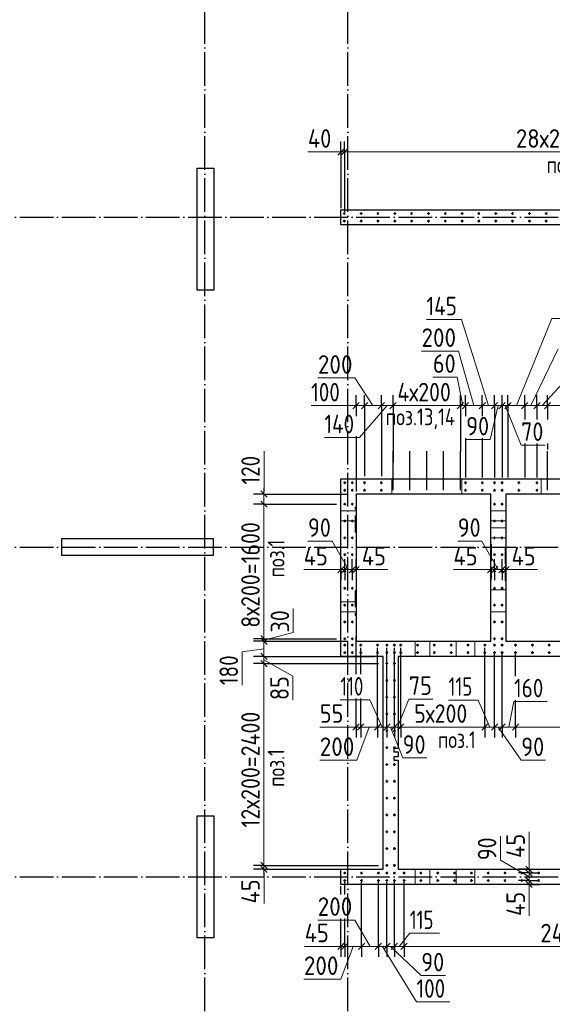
# Model space of a CAD drawing. Header units: millimetres. Extents: x -49773 to 2322955, y -3321 to 58485.
# Tile 137 of 256: x 546745 to 553077, y 37783 to 49488. Entities that reach past the tile are written whole.
import ezdxf

# ---------------------------------------------------------------- set-up
doc = ezdxf.new("R2010")
doc.units = ezdxf.units.MM
for name, pattern in [('______11', [500, 400, -50, 0, -50]), ('______2', [270, 200, -70]), ('______5', [1100, 800, -100, 100, -100])]:
    doc.linetypes.add(name, pattern=pattern)
for name, color, linetype, lineweight in [('Standard', 7, 'Continuous', 25), ('Арм.стержн. вертикальными 1', 22, 'Continuous', 35), ('Размерная линия_ общее', 7, 'Continuous', 13), ('Стена_ общее', 7, 'Continuous', 35), ('Стена_ Сборный элемент', 7, 'Continuous', 35)]:
    doc.layers.add(name, color=color, linetype=linetype, lineweight=lineweight)
doc.layers.add('Осевая линия_ общее', color=7, linetype='______5', lineweight=13, true_color=0xa0a0a0)
doc.styles.add('ISOCPEUR', font='txt')

msp = doc.modelspace()

# ---------------------------------------------------------------- linework, layer by layer
at = {"color": 7, "linetype": 'Continuous', "lineweight": 25, "transparency": 33554687}
for p, q in [((548854.6, 46274.3), (548854.6, 47724.4)), ((548854.6, 47724.4), (549054.6, 47724.4)), ((549054.6, 47724.4), (549054.6, 46274.3)), ((549054.6, 46274.3), (548854.6, 46274.3)), ((547244.6, 43119.3), (547244.6, 43319.3)), ((547244.6, 43319.3), (549044.6, 43319.3)), ((549044.6, 43319.3), (549044.6, 43119.3)), ((549044.6, 43119.3), (547244.6, 43119.3)), ((548854.6, 38574.4), (548854.6, 40024.4)), ((548854.6, 40024.4), (549054.6, 40024.4)), ((549054.6, 40024.4), (549054.6, 38574.4)), ((549054.6, 38574.4), (548854.6, 38574.4))]:
    msp.add_line(p, q, dxfattribs=at)
at = {"layer": 'Арм.стержн. вертикальными 1', "color": 4, "linetype": 'Continuous', "lineweight": 25, "transparency": 33554687}
for p, q in [((551184.6, 43984.3), (551184.6, 44359.4)), ((551384.6, 43984.3), (551384.6, 44359.4)), ((551584.6, 43984.3), (551584.6, 44359.4)), ((551784.6, 43984.3), (551784.6, 44359.4)), ((551984.6, 43984.3), (551984.6, 44359.4)), ((553019.6, 43984.3), (553019.6, 44359.4)), ((551184.6, 43894.3), (551184.6, 44189.3)), ((551384.6, 43894.3), (551384.6, 44189.3)), ((551584.6, 43894.3), (551584.6, 44189.3)), ((551784.6, 43894.3), (551784.6, 44189.3)), ((551984.6, 43894.3), (551984.6, 44189.3)), ((553019.6, 43894.3), (553019.6, 44189.3))]:
    msp.add_line(p, q, dxfattribs=at)
at = {"layer": 'Арм.стержн. вертикальными 1', "color": 4, "linetype": 'Continuous', "lineweight": 50, "transparency": 33554687}
for centre in [(550604.6, 47184.3), (550604.6, 47184.3), (550804.6, 47184.3), (551004.6, 47184.4), (551204.6, 47184.4), (551404.6, 47184.4), (551604.6, 47184.4), (551804.6, 47184.4), (552004.6, 47184.4), (552204.6, 47184.4), (552404.6, 47184.4), (552604.6, 47184.4), (552804.6, 47184.4), (553004.6, 47184.4), (550604.6, 47094.3), (550604.6, 47094.3), (550804.6, 47094.3), (551004.6, 47094.3), (551204.6, 47094.3), (551404.6, 47094.3), (551604.6, 47094.4), (551804.6, 47094.4), (552004.6, 47094.4), (552204.6, 47094.4), (552404.6, 47094.4), (552604.6, 47094.4), (552804.6, 47094.4), (553004.6, 47094.4), (550609.5, 43983.9), (550609.5, 43983.9), (550609.5, 43894.3), (550609.5, 43894.3), (550699.1, 43983.9), (550699.1, 43983.9), (550699.1, 43894.3), (550699.1, 43894.3), (550844.5, 43983.9), (550844.5, 43894.3), (551044.5, 43983.9), (551044.5, 43894.3), (552044.5, 43983.9), (552044.5, 43894.3), (552244.5, 43983.9), (552244.5, 43894.3), (552389.5, 43983.9), (552389.5, 43894.3), (552389.6, 43983.9), (552389.6, 43894.4), (552479.1, 43983.9), (552479.1, 43983.9), (552479.1, 43894.4), (552479.1, 43894.3), (552679.1, 43983.9), (552679.1, 43894.3), (552894.6, 43983.9), (552894.6, 43894.3), (550609.5, 43728.9), (550699.1, 43728.9), (552389.6, 43728.9), (552479.1, 43728.9), (550609.5, 43528.9), (550699.1, 43528.9), (552389.6, 43528.9), (552479.1, 43528.9), (550609.6, 43328.9), (550699.1, 43328.9), (552389.6, 43328.9), (552479.1, 43328.9), (550609.6, 43128.9), (550699.1, 43128.9), (552389.6, 43128.9), (552479.1, 43128.9), (550609.6, 42928.9), (550699.1, 42928.9), (552389.6, 42928.9), (552479.1, 42928.9), (550609.6, 42728.9), (550699.1, 42728.9), (552389.6, 42728.9), (552479.1, 42728.9), (550609.6, 42528.9), (550699.1, 42528.9), (552389.6, 42528.9), (552479.1, 42528.9), (550609.6, 42328.9), (550699.1, 42328.9), (552389.6, 42328.9), (552479.1, 42328.9), (550609.6, 42128.9), (550609.6, 42053.9), (550699.1, 42128.9), (550699.1, 42053.9), (550799.6, 42053.9), (550999.6, 42053.9), (551110.1, 42053.4), (551199.6, 42053.4), (551274.6, 42053.9), (551474.6, 42053.9), (551674.6, 42053.9), (551874.6, 42053.9), (552074.6, 42053.9), (552274.6, 42053.9), (552389.6, 42128.9), (552389.6, 42053.9), (552479.1, 42128.9), (552479.1, 42053.9), (552639.6, 42053.9), (552839.6, 42053.9), (553039.6, 42053.9), (550609.6, 41964.4), (550699.1, 41964.4), (550799.6, 41964.3), (550999.6, 41964.3), (551110.1, 41963.9), (551199.6, 41963.9), (551274.6, 41964.4), (551474.6, 41964.4), (551674.6, 41964.4), (551874.6, 41964.4), (552074.6, 41964.4), (552274.6, 41964.4), (552389.6, 41964.4), (552479.1, 41964.4), (552639.6, 41964.4), (552839.6, 41964.4), (553039.6, 41964.4), (551109.6, 41834.4), (551199.6, 41834.4), (551109.6, 41634.4), (551199.6, 41634.4), (551109.6, 41434.4), (551199.6, 41434.4), (551109.6, 41234.4), (551199.6, 41234.4), (551109.6, 41034.4), (551199.6, 41034.4), (551109.6, 40834.4), (551199.6, 40834.4), (551109.6, 40634.4), (551199.6, 40634.4), (551109.6, 40434.4), (551199.6, 40434.4), (551109.6, 40234.4), (551199.6, 40234.4), (551109.6, 40034.4), (551199.6, 40034.4), (551109.6, 39834.4), (551199.6, 39834.4), (551109.6, 39634.4), (551199.6, 39634.4), (550609.6, 39344.4), (550809.6, 39344.4), (551009.6, 39344.4), (551109.6, 39434.4), (551110.1, 39344.4), (551199.6, 39434.4), (551199.6, 39344.4), (551314.6, 39344.4), (551514.6, 39344.4), (551714.6, 39344.4), (551914.6, 39344.4), (552114.6, 39344.4), (552314.6, 39344.4), (552514.6, 39344.4), (552714.6, 39344.4), (552914.6, 39344.4), (550609.6, 39254.4), (550809.6, 39254.4), (551009.6, 39254.4), (551110.1, 39254.8), (551199.6, 39254.8), (551314.6, 39254.4), (551514.6, 39254.4), (551714.6, 39254.4), (551914.6, 39254.4), (552114.6, 39254.4), (552314.6, 39254.4), (552514.6, 39254.4), (552714.6, 39254.4), (552914.6, 39254.4)]:
    msp.add_circle(centre, 5, dxfattribs=at)
at = {"layer": 'Осевая линия_ общее', "color": 253, "linetype": '______11', "lineweight": -3, "true_color": 0xa0a0a0, "transparency": 33554687}
for p, q in [((548944.6, 31699.3), (548944.6, 55739.4)), ((550644.6, 31699.3), (550644.6, 55739.4)), ((540244.6, 47139.3), (557034.6, 47139.3)), ((540244.6, 43219.3), (557034.6, 43219.3)), ((540244.6, 39299.3), (557034.6, 39299.3))]:
    msp.add_line(p, q, dxfattribs=at)
at = {"layer": 'Размерная линия_ общее', "color": 253, "linetype": 'Continuous', "lineweight": -3, "true_color": 0xa0a0a0, "transparency": 33554687}
for p, q in [((550564.6, 47916.1), (550564.6, 48041.1)), ((550604.6, 47916.1), (550604.6, 48041.1)), ((550564.6, 47916.1), (550564.6, 47791.1)), ((550564.6, 47916.1), (550564.6, 47249.4)), ((550604.6, 47916.1), (550604.6, 47791.1)), ((550604.6, 47916.1), (550604.6, 47204.4)), ((550744.6, 44901.1), (550744.6, 45026.1)), ((550844.5, 44901.1), (550844.5, 45026.1)), ((551044.5, 44901.1), (551044.5, 45026.1)), ((551184.6, 44901.1), (551184.6, 45026.1)), ((551984.6, 44901.1), (551984.6, 45026.1)), ((552044.6, 44901.1), (552044.6, 45026.1)), ((552244.6, 44901.1), (552244.6, 45026.1)), ((552389.5, 44901.1), (552389.5, 45026.1)), ((552479.1, 44901.1), (552479.1, 45026.1)), ((552549.6, 44901.1), (552549.6, 45026.1)), ((552749.6, 44901.1), (552749.6, 45026.1)), ((552894.6, 44901.1), (552894.6, 45026.1)), ((553019.6, 44901.1), (553019.6, 45026.1)), ((550744.6, 44901.1), (550744.6, 44776.1)), ((550744.6, 44901.1), (550744.6, 44825)), ((550844.5, 44901.1), (550844.5, 44776.1)), ((551044.5, 44901.1), (551044.5, 44776.1)), ((551184.6, 44901.1), (551184.6, 44776.1)), ((551984.6, 44901.1), (551984.6, 44776.1)), ((552044.6, 44901.1), (552044.6, 44776.1)), ((552044.6, 44901.1), (552044.6, 44799.5)), ((552244.6, 44901.1), (552244.6, 44776.1)), ((552244.6, 44901.1), (552244.6, 44799.5)), ((552389.5, 44901.1), (552389.5, 44776.1)), ((552479.1, 44901.1), (552479.1, 44776.1)), ((552549.6, 44901.1), (552549.6, 44776.1)), ((552749.6, 44901.1), (552749.6, 44776.1)), ((552749.6, 44901.1), (552749.6, 44734.1)), ((552894.6, 44901.1), (552894.6, 44776.1)), ((552894.6, 44901.1), (552894.6, 44734.1)), ((553019.6, 44901.1), (553019.6, 44776.1)), ((553019.6, 44901.1), (553019.6, 44734.1)), ((550744.6, 44539), (550744.6, 43878)), ((552044.6, 44513.5), (552044.6, 44046.2)), ((552244.6, 44513.5), (552244.6, 44046.2)), ((552749.6, 44448.1), (552749.6, 44046.2)), ((552894.6, 44448.1), (552894.6, 44046.2)), ((553019.6, 44448.1), (553019.6, 44380.2)), ((549648.9, 43849.4), (549523.9, 43849.4)), ((549648.9, 43849.4), (549773.9, 43849.4)), ((549648.9, 43849.4), (550644.6, 43849.4)), ((549648.9, 43728.9), (549523.9, 43728.9)), ((549648.9, 43728.9), (549773.9, 43728.9)), ((550564.6, 42951.4), (550564.6, 43076.4)), ((550609.6, 42951.4), (550609.6, 43076.4)), ((550699.1, 42951.4), (550699.1, 43076.4)), ((550744.6, 42951.4), (550744.6, 43076.4)), ((552344.6, 42951.4), (552344.6, 43076.4)), ((552389.6, 42951.4), (552389.6, 43076.4)), ((552479.1, 42951.4), (552479.1, 43076.4)), ((552524.6, 42951.4), (552524.6, 43076.4)), ((550564.6, 42951.4), (550564.6, 42826.4)), ((550609.6, 42951.4), (550609.6, 42826.4)), ((550609.6, 42951.4), (550609.6, 42917.7)), ((550699.1, 42951.4), (550699.1, 42826.4)), ((550699.1, 42951.4), (550699.1, 42917.7)), ((550744.6, 42951.4), (550744.6, 42826.4)), ((552344.6, 42951.4), (552344.6, 42826.4)), ((552389.6, 42951.4), (552389.6, 42826.4)), ((552389.6, 42951.4), (552389.6, 42917.7)), ((552479.1, 42951.4), (552479.1, 42826.4)), ((552479.1, 42951.4), (552479.1, 42917.7)), ((552524.6, 42951.4), (552524.6, 42826.4)), ((550744.6, 41706.4), (550744.6, 42155.6)), ((549648.9, 42128.9), (549523.9, 42128.9)), ((549648.9, 42099.3), (549523.9, 42099.3)), ((549648.9, 42128.9), (549773.9, 42128.9)), ((549648.9, 42099.3), (549773.9, 42099.3)), ((549648.9, 41919.3), (549523.9, 41919.3)), ((549648.9, 41919.3), (549773.9, 41919.3)), ((550799.6, 41706.4), (550799.6, 42020.6)), ((552639.6, 41686), (552639.6, 41944.4)), ((549648.9, 41834.4), (549523.9, 41834.4)), ((549648.9, 41834.4), (549773.9, 41834.4)), ((550744.6, 41079.7), (550744.6, 41204.7)), ((550799.6, 41079.7), (550799.6, 41204.7)), ((550999.6, 41079.7), (550999.6, 41204.7)), ((551110, 41079.7), (551110, 41204.7)), ((551199.6, 41079.7), (551199.6, 41204.7)), ((551274.6, 41079.7), (551274.6, 41204.7)), ((552274.6, 41079.7), (552274.6, 41204.7)), ((552389.6, 41079.7), (552389.6, 41204.7)), ((552479.1, 41079.7), (552479.1, 41204.7)), ((552639.6, 41079.7), (552639.6, 41204.7)), ((550744.6, 41079.7), (550744.6, 40954.7)), ((550799.6, 41079.7), (550799.6, 40954.7)), ((550999.6, 41079.7), (550999.6, 40954.7)), ((551110, 41079.7), (551110, 40954.7)), ((551199.6, 41079.7), (551199.6, 40954.7)), ((551274.6, 41079.7), (551274.6, 40954.7)), ((552274.6, 41079.7), (552274.6, 40954.7)), ((552389.6, 41079.7), (552389.6, 40954.7)), ((552479.1, 41079.7), (552479.1, 40954.7)), ((552639.6, 41079.7), (552639.6, 40954.7)), ((549648.9, 39434.4), (549523.9, 39434.4)), ((549648.9, 39389.3), (549523.9, 39389.3)), ((549648.9, 39434.4), (549773.9, 39434.4)), ((549648.9, 39434.4), (551009.6, 39434.4)), ((549648.9, 39389.3), (549773.9, 39389.3)), ((549648.9, 39389.3), (550964.6, 39389.3)), ((552800.3, 39389.3), (552675.3, 39389.3)), ((552800.3, 39344.4), (552675.3, 39344.4)), ((552800.3, 39389.3), (552925.3, 39389.3)), ((552800.3, 39344.4), (552925.3, 39344.4)), ((552800.3, 39344.4), (552834, 39344.4)), ((552800.3, 39254.8), (552675.3, 39254.8)), ((552800.3, 39254.8), (552925.3, 39254.8)), ((552800.3, 39254.8), (552834, 39254.8)), ((550564.6, 39087.9), (550564.6, 39189.3)), ((552800.3, 39209.4), (552675.3, 39209.4)), ((552800.3, 39209.4), (552925.3, 39209.4)), ((550564.6, 38470.8), (550564.6, 38595.8)), ((550609.6, 38470.8), (550609.6, 38595.8)), ((550809.6, 38470.8), (550809.6, 38595.8)), ((551009.6, 38470.8), (551009.6, 38595.8)), ((551110, 38470.8), (551110, 38595.8)), ((551199.6, 38470.8), (551199.6, 38595.8)), ((551314.6, 38470.8), (551314.6, 38595.8)), ((550564.6, 38470.8), (550564.6, 38345.8)), ((550609.6, 38470.8), (550609.6, 38345.8)), ((550809.6, 38470.8), (550809.6, 38345.8)), ((551009.6, 38470.8), (551009.6, 38345.8)), ((551110, 38470.8), (551110, 38345.8)), ((551199.6, 38470.8), (551199.6, 38345.8)), ((551314.6, 38470.8), (551314.6, 38345.8))]:
    msp.add_line(p, q, dxfattribs=at)
at = {"layer": 'Размерная линия_ общее', "color": 7, "linetype": 'Continuous', "lineweight": 13, "transparency": 33554687}
for p, q in [((550479.6, 47916.4), (550171.6, 47916.4)), ((550584.6, 47916.1), (550479.6, 47916.4)), ((550564.6, 47916.1), (550489.6, 47916.1)), ((550564.6, 47916.1), (550604.6, 47916.1)), ((550604.6, 47916.1), (556204.6, 47916.1)), ((551999, 45924), (551581, 45924)), ((552317.1, 44901.1), (551999, 45924)), ((552649.6, 44901.1), (553071.2, 45937.1)), ((553071.2, 45937.1), (553511.2, 45937.1)), ((551961.4, 45548.7), (551521.4, 45548.7)), ((552144.6, 44901.1), (551961.4, 45548.7)), ((552822.1, 44901.1), (553145.4, 45574.4)), ((550730.2, 45229.7), (550290.2, 45229.7)), ((550944.5, 44901.1), (550730.2, 45229.7)), ((551944.1, 45240), (551658.1, 45240)), ((552014.6, 44901.1), (551944.1, 45240)), ((552957.1, 44901.1), (553301.4, 45276)), ((550605.4, 44900), (550209.4, 44900)), ((550794.6, 44901.1), (550605.4, 44900)), ((550744.6, 44901.1), (550669.6, 44901.1)), ((550744.6, 44901.1), (550844.5, 44901.1)), ((551114.6, 44901.1), (550784.9, 44522)), ((550844.5, 44901.1), (551044.5, 44901.1)), ((551044.5, 44901.1), (551184.6, 44901.1)), ((551184.6, 44901.1), (551984.6, 44901.1)), ((551984.6, 44901.1), (552044.6, 44901.1)), ((552044.6, 44901.1), (552244.6, 44901.1)), ((552244.6, 44901.1), (552389.5, 44901.1)), ((552434.3, 44901.1), (552338.8, 44496.5)), ((552389.5, 44901.1), (552479.1, 44901.1)), ((552479.1, 44901.1), (552549.6, 44901.1)), ((552514.3, 44901.1), (552705.3, 44431.1)), ((552549.6, 44901.1), (552749.6, 44901.1)), ((552749.6, 44901.1), (552894.6, 44901.1)), ((552894.6, 44901.1), (553019.6, 44901.1)), ((553019.6, 44901.1), (554219.6, 44901.1)), ((550784.9, 44522), (550366.9, 44522)), ((552338.8, 44496.5), (552052.8, 44496.5)), ((552705.3, 44431.1), (552991.3, 44431.1)), ((549649.8, 43962.3), (549649.8, 44358.3)), ((549648.9, 43789.1), (549649.8, 43962.3)), ((549648.9, 43849.4), (549648.9, 43924.4)), ((549648.9, 43849.4), (549648.9, 43728.9)), ((550458.2, 43290.8), (550172.2, 43290.8)), ((550654.3, 42951.4), (550458.2, 43290.8)), ((552238.2, 43290.8), (551952.2, 43290.8)), ((552434.3, 42951.4), (552238.2, 43290.8)), ((550429.5, 42951.1), (550121.5, 42951.1)), ((550587.1, 42951.4), (550429.5, 42951.1)), ((550564.6, 42951.4), (550489.6, 42951.4)), ((550609.6, 42951.4), (550564.6, 42951.4)), ((550699.1, 42951.4), (550609.6, 42951.4)), ((550744.6, 42951.4), (550699.1, 42951.4)), ((550721.8, 42951.4), (550812.2, 42950.8)), ((550744.6, 42951.4), (550819.6, 42951.4)), ((550812.2, 42950.8), (551120.2, 42950.8)), ((552209.5, 42951.1), (551901.6, 42951.1)), ((552367.1, 42951.4), (552209.5, 42951.1)), ((552344.6, 42951.4), (552269.6, 42951.4)), ((552389.6, 42951.4), (552344.6, 42951.4)), ((552479.1, 42951.4), (552389.6, 42951.4)), ((552524.6, 42951.4), (552479.1, 42951.4)), ((552501.8, 42951.4), (552592.2, 42950.8)), ((552524.6, 42951.4), (552599.6, 42951.4)), ((552592.2, 42950.8), (552900.2, 42950.8)), ((549998, 42202.4), (549998, 42488.4)), ((549648.9, 42114.1), (549998, 42202.4)), ((549648.9, 42128.9), (549648.9, 42099.3)), ((549648.9, 42099.3), (549648.9, 41919.3)), ((549648.9, 42009.4), (549390.4, 41973.4)), ((549390.4, 41973.4), (549390.4, 41577.4)), ((549648.9, 41919.3), (549648.9, 41834.4)), ((549648.9, 41876.8), (549993.5, 41685.4)), ((549648.9, 41834.4), (549648.9, 39434.4)), ((549993.5, 41685.4), (549993.5, 41399.4)), ((550907.8, 41403.4), (550555.8, 41403.4)), ((551054.8, 41079.7), (550907.8, 41403.4)), ((551237.1, 41079.7), (551371.1, 41411.4)), ((551371.1, 41411.4), (551657.1, 41411.4)), ((552195.4, 41400.4), (551843.4, 41400.4)), ((552332.1, 41079.7), (552195.4, 41400.4)), ((552559.3, 41079.7), (552621.2, 41383)), ((552621.2, 41383), (553017.2, 41383)), ((550600.1, 41079.6), (550314.1, 41079.6)), ((550772.1, 41079.7), (550600.1, 41079.6)), ((550744.6, 41079.7), (550669.6, 41079.7)), ((550744.6, 41079.7), (550799.6, 41079.7)), ((550899.6, 41079.7), (550752.3, 40686.2)), ((550999.6, 41079.7), (551110, 41079.7)), ((551110, 41079.7), (551199.6, 41079.7)), ((551154.8, 41079.7), (551298.1, 40711.7)), ((551199.6, 41079.7), (551274.6, 41079.7)), ((551274.6, 41079.7), (552274.6, 41079.7)), ((552274.6, 41079.7), (552389.6, 41079.7)), ((552389.6, 41079.7), (552479.1, 41079.7)), ((552434.3, 41079.7), (552708, 40685.1)), ((552479.1, 41079.7), (552639.6, 41079.7)), ((552639.6, 41079.7), (555039.6, 41079.7)), ((550752.3, 40686.2), (550312.3, 40686.2)), ((551298.1, 40711.7), (551584.1, 40711.7)), ((552708, 40685.1), (552994, 40685.1)), ((552800.7, 39524.4), (552800.7, 39832.4)), ((552461, 39495.8), (552461, 39781.8)), ((552800.3, 39299.6), (552461, 39495.8)), ((552800.3, 39366.9), (552800.7, 39524.4)), ((552800.3, 39389.3), (552800.3, 39464.4)), ((549648.9, 39434.4), (549648.9, 39389.3)), ((549648.9, 39411.9), (549649.5, 39290.4)), ((549648.9, 39389.3), (549648.9, 39314.3)), ((552800.3, 39344.4), (552800.3, 39389.3)), ((552800.3, 39254.8), (552800.3, 39344.4)), ((549649.5, 39290.4), (549649.5, 38982.4)), ((552800.3, 39209.4), (552800.3, 39254.8)), ((552800.3, 39232.1), (552801, 39141.7)), ((552800.3, 39209.4), (552800.3, 39134.4)), ((552801, 39141.7), (552801, 38833.7)), ((550727.9, 38784.9), (550287.9, 38784.9)), ((550909.6, 38470.8), (550727.9, 38784.9)), ((551257.1, 38470.8), (551382.3, 38627.8)), ((551382.3, 38627.8), (551734.3, 38627.8)), ((550440.6, 38471.3), (550132.6, 38471.3)), ((550587.1, 38470.8), (550440.6, 38471.3)), ((550564.6, 38470.8), (550489.6, 38470.8)), ((550709.6, 38470.8), (550563.1, 38082.7)), ((550564.6, 38470.8), (550609.6, 38470.8)), ((550809.6, 38470.8), (551009.6, 38470.8)), ((551009.6, 38470.8), (551110, 38470.8)), ((551059.8, 38470.8), (551461.6, 37811.2)), ((551110, 38470.8), (551199.6, 38470.8)), ((551154.8, 38470.8), (551519.4, 38125)), ((551199.6, 38470.8), (551314.6, 38470.8)), ((551314.6, 38470.8), (556114.6, 38470.8)), ((550563.1, 38082.7), (550123.1, 38082.7)), ((551519.4, 38125), (551805.4, 38125)), ((551461.6, 37811.2), (551857.6, 37811.2))]:
    msp.add_line(p, q, dxfattribs=at)
at = {"layer": 'Размерная линия_ общее', "color": 7, "linetype": 'Continuous', "lineweight": 25, "transparency": 33554687}
for p, q in [((550527.1, 47878.6), (550602.1, 47953.6)), ((550567.1, 47878.6), (550642.1, 47953.6)), ((550707.1, 44863.6), (550782.1, 44938.6)), ((550807, 44863.6), (550882, 44938.6)), ((551007, 44863.6), (551082, 44938.6)), ((551147.1, 44863.6), (551222.1, 44938.6)), ((551947.1, 44863.6), (552022.1, 44938.6)), ((552007.1, 44863.6), (552082.1, 44938.6)), ((552207.1, 44863.6), (552282.1, 44938.6)), ((552352, 44863.6), (552427, 44938.6)), ((552441.6, 44863.6), (552516.6, 44938.6)), ((552512.1, 44863.6), (552587.1, 44938.6)), ((552712.1, 44863.6), (552787.1, 44938.6)), ((552857.1, 44863.6), (552932.1, 44938.6)), ((552982.1, 44863.6), (553057.1, 44938.6)), ((549611.4, 43886.9), (549686.4, 43811.9)), ((549611.4, 43766.4), (549686.4, 43691.4)), ((550602.1, 42988.9), (550527.1, 42913.9)), ((550647.1, 42988.9), (550572.1, 42913.9)), ((550736.6, 42988.9), (550661.6, 42913.9)), ((550782.1, 42988.9), (550707.1, 42913.9)), ((552382.1, 42988.9), (552307.1, 42913.9)), ((552427.1, 42988.9), (552352.1, 42913.9)), ((552516.6, 42988.9), (552441.6, 42913.9)), ((552562.1, 42988.9), (552487.1, 42913.9)), ((549611.4, 42166.4), (549686.4, 42091.4)), ((549611.4, 42136.8), (549686.4, 42061.8)), ((549611.4, 41956.8), (549686.4, 41881.9)), ((549611.4, 41871.9), (549686.4, 41796.9)), ((550707.1, 41042.2), (550782.1, 41117.2)), ((550762.1, 41042.2), (550837.1, 41117.2)), ((550962.1, 41042.2), (551037.1, 41117.2)), ((551072.5, 41042.2), (551147.5, 41117.2)), ((551162.1, 41042.2), (551237.1, 41117.2)), ((551237.1, 41042.2), (551312.1, 41117.2)), ((552237.1, 41042.2), (552312.1, 41117.2)), ((552352.1, 41042.2), (552427.1, 41117.2)), ((552441.6, 41042.2), (552516.6, 41117.2)), ((552602.1, 41042.2), (552677.1, 41117.2)), ((549611.4, 39471.9), (549686.4, 39396.9)), ((549611.4, 39426.8), (549686.4, 39351.8)), ((552837.8, 39351.8), (552762.8, 39426.9)), ((552837.8, 39306.9), (552762.8, 39381.8)), ((552837.8, 39217.3), (552762.8, 39292.3)), ((552837.8, 39171.9), (552762.8, 39246.9)), ((550527.1, 38433.3), (550602.1, 38508.3)), ((550572.1, 38433.3), (550647.1, 38508.3)), ((550772.1, 38433.3), (550847.1, 38508.3)), ((550972.1, 38433.3), (551047.1, 38508.3)), ((551072.5, 38433.3), (551147.5, 38508.3)), ((551162.1, 38433.3), (551237.1, 38508.3)), ((551277.1, 38433.3), (551352.1, 38508.3))]:
    msp.add_line(p, q, dxfattribs=at)
at = {"layer": 'Размерная линия_ общее', "color": 253, "linetype": 'Continuous', "lineweight": -3, "true_color": 0xa0a0a0, "transparency": 33554687}
for points in [[(550844.5, 44901.1), (550844.5, 44791.5), (550844.5, 44791.5), (550844.5, 44770.8), (550844.5, 44770.8), (550844.5, 44062.5)], [(551044.5, 44901.1), (551044.5, 44753.9), (551044.5, 44753.9), (551044.5, 44727), (551044.5, 44727), (551044.5, 44062.5)], [(551184.6, 44901.1), (551184.6, 44727.6), (551184.6, 44727.6), (551184.6, 44696.3), (551184.6, 44696.3), (551184.6, 44223.4)], [(551984.6, 44901.1), (551984.6, 44577.3), (551984.6, 44577.3), (551984.6, 44521.2), (551984.6, 44521.2), (551984.6, 44356.7)], [(552389.5, 44901.1), (552389.5, 44501.2), (552389.5, 44501.2), (552389.5, 44046.2)], [(552479.1, 44901.1), (552479.1, 44484.4), (552479.1, 44484.4), (552479.1, 44046.2)], [(552549.6, 44901.1), (552549.6, 44471.2), (552549.6, 44471.2), (552549.6, 44046.2)], [(549648.9, 43728.9), (549659.7, 43728.9), (549659.7, 43728.9), (549672.5, 43728.9), (549672.5, 43728.9), (550509.5, 43728.9)], [(550564.6, 42951.4), (550564.6, 42967.9), (550564.6, 42967.9), (550564.6, 42978.2)], [(550744.6, 42951.4), (550744.6, 42967.8), (550744.6, 42967.8), (550744.6, 42978.2)], [(552344.6, 42951.4), (552344.6, 42967.9), (552344.6, 42967.9), (552344.6, 42978.2)], [(552524.6, 42951.4), (552524.6, 42967.8), (552524.6, 42967.8), (552524.6, 42978.2)], [(549648.9, 42128.9), (549874.2, 42128.9), (549874.2, 42128.9), (550509.5, 42128.9)], [(549648.9, 42099.3), (549878.2, 42099.3), (549878.2, 42099.3), (550644.6, 42099.3)], [(549648.9, 41919.3), (549902.3, 41919.3), (549902.3, 41919.3), (550964.6, 41919.3)], [(550999.6, 41079.7), (550999.6, 41096.6), (550999.6, 41096.6), (550999.6, 41096.6), (550999.6, 41096.6), (550999.6, 41096.6), (550999.6, 41096.6), (550999.6, 41096.6), (550999.6, 41096.6), (550999.6, 41144), (550999.6, 41144), (550999.6, 41147.2), (550999.6, 41147.2), (550999.6, 41156.4), (550999.6, 41156.4), (550999.6, 41191.1), (550999.6, 41191.1), (550999.6, 41247.3), (550999.6, 41247.3), (550999.6, 41322.2), (550999.6, 41322.2), (550999.6, 41836.2), (550999.6, 41836.2), (550999.6, 42020.6)], [(551110, 41079.7), (551110, 41096.6), (551110, 41096.6), (551110, 41096.6), (551110, 41096.6), (551110, 41096.6), (551110, 41096.6), (551110, 41096.7), (551110, 41096.7), (551110, 41151.3), (551110, 41151.3), (551110, 41154.9), (551110, 41154.9), (551110, 41165.6), (551110, 41165.6), (551110, 41205.6), (551110, 41205.6), (551110, 41270.5), (551110, 41270.5), (551110, 41356.8), (551110, 41356.8), (551110, 41949.9), (551110, 41949.9), (551110, 42020.1)], [(551199.6, 41079.7), (551199.6, 41096.6), (551199.6, 41096.6), (551199.6, 41096.6), (551199.6, 41096.6), (551199.6, 41096.6), (551199.6, 41096.6), (551199.6, 41096.7), (551199.6, 41096.7), (551199.6, 41157.2), (551199.6, 41157.2), (551199.6, 41161.3), (551199.6, 41161.3), (551199.6, 41173), (551199.6, 41173), (551199.6, 41217.4), (551199.6, 41217.4), (551199.6, 41289.3), (551199.6, 41289.3), (551199.6, 41384.9), (551199.6, 41384.9), (551199.6, 42020.1)], [(551274.6, 41079.7), (551274.6, 41096.6), (551274.6, 41096.6), (551274.6, 41096.6), (551274.6, 41096.6), (551274.6, 41096.6), (551274.6, 41096.6), (551274.6, 41096.7), (551274.6, 41096.7), (551274.6, 41162.1), (551274.6, 41162.1), (551274.6, 41166.5), (551274.6, 41166.5), (551274.6, 41179.3), (551274.6, 41179.3), (551274.6, 41227.2), (551274.6, 41227.2), (551274.6, 41305), (551274.6, 41305), (551274.6, 41408.5), (551274.6, 41408.5), (551274.6, 42020.6)], [(552274.6, 41079.7), (552274.6, 41096.6), (552274.6, 41096.6), (552274.6, 41096.6), (552274.6, 41096.6), (552274.6, 41096.7), (552274.6, 41096.7), (552274.6, 41228.1), (552274.6, 41228.1), (552274.6, 41236.9), (552274.6, 41236.9), (552274.6, 41262.5), (552274.6, 41262.5), (552274.6, 41358.7), (552274.6, 41358.7), (552274.6, 42020.6)], [(552389.6, 41079.7), (552389.6, 41096.6), (552389.6, 41096.6), (552389.6, 41096.6), (552389.6, 41096.6), (552389.6, 41096.7), (552389.6, 41096.7), (552389.6, 41235.7), (552389.6, 41235.7), (552389.6, 41245), (552389.6, 41245), (552389.6, 41272), (552389.6, 41272), (552389.6, 41373.8), (552389.6, 41373.8), (552389.6, 41944.4)], [(552479.1, 41079.7), (552479.1, 41096.6), (552479.1, 41096.6), (552479.1, 41096.6), (552479.1, 41096.6), (552479.1, 41096.7), (552479.1, 41096.7), (552479.1, 41241.6), (552479.1, 41241.6), (552479.1, 41251.3), (552479.1, 41251.3), (552479.1, 41279.5), (552479.1, 41279.5), (552479.1, 41385.6), (552479.1, 41385.6), (552479.1, 41944.4)], [(549648.9, 41834.4), (549913.7, 41834.4), (549913.7, 41834.4), (551009.6, 41834.4)], [(550744.6, 41079.7), (550744.6, 41096.6), (550744.6, 41096.6), (550744.6, 41096.6), (550744.6, 41096.6), (550744.6, 41096.6), (550744.6, 41096.6), (550744.6, 41096.6), (550744.6, 41096.6), (550744.6, 41127.2), (550744.6, 41127.2), (550744.6, 41129.2), (550744.6, 41129.2), (550744.6, 41135.2), (550744.6, 41135.2), (550744.6, 41157.5), (550744.6, 41157.5), (550744.6, 41193.8), (550744.6, 41193.8), (550744.6, 41242.1), (550744.6, 41242.1), (550744.6, 41420.4)], [(550799.6, 41079.7), (550799.6, 41096.6), (550799.6, 41096.6), (550799.6, 41096.6), (550799.6, 41096.6), (550799.6, 41096.6), (550799.6, 41096.6), (550799.6, 41096.6), (550799.6, 41096.6), (550799.6, 41130.8), (550799.6, 41130.8), (550799.6, 41133.1), (550799.6, 41133.1), (550799.6, 41139.7), (550799.6, 41139.7), (550799.6, 41164.8), (550799.6, 41164.8), (550799.6, 41205.4), (550799.6, 41205.4), (550799.6, 41259.4), (550799.6, 41259.4), (550799.6, 41420.4)], [(552639.6, 41079.7), (552639.6, 41096.6), (552639.6, 41096.6), (552639.6, 41096.6), (552639.6, 41096.6), (552639.6, 41096.7), (552639.6, 41096.7), (552639.6, 41252.2), (552639.6, 41252.2), (552639.6, 41262.6), (552639.6, 41262.6), (552639.6, 41292.8), (552639.6, 41292.8), (552639.6, 41400)], [(552800.3, 39389.3), (552783.7, 39389.3), (552783.7, 39389.3), (552773.6, 39389.3)], [(550609.6, 39087.9), (550609.6, 39091.5), (550609.6, 39091.5), (550609.6, 39234.4)], [(550809.6, 38470.8), (550809.6, 38488.2), (550809.6, 38488.2), (550809.6, 38488.2), (550809.6, 38488.2), (550809.6, 38488.3), (550809.6, 38488.3), (550809.6, 38577.2), (550809.6, 38577.2), (550809.6, 39234.4)], [(551009.6, 38470.8), (551009.6, 38488.1), (551009.6, 38488.1), (551009.6, 38488.2), (551009.6, 38488.2), (551009.6, 38488.3), (551009.6, 38488.3), (551009.6, 38602.3), (551009.6, 38602.3), (551009.6, 39234.4)], [(551110, 38470.8), (551110, 38488.1), (551110, 38488.1), (551110, 38488.2), (551110, 38488.2), (551110, 38488.3), (551110, 38488.3), (551110, 38614.8), (551110, 38614.8), (551110, 39234.8)], [(551199.6, 38470.8), (551199.6, 38488.1), (551199.6, 38488.1), (551199.6, 38488.1), (551199.6, 38488.1), (551199.6, 38488.3), (551199.6, 38488.3), (551199.6, 38626), (551199.6, 38626), (551199.6, 39234.8)], [(551314.6, 38470.8), (551314.6, 38488), (551314.6, 38488), (551314.6, 38488.1), (551314.6, 38488.1), (551314.6, 38488.2), (551314.6, 38488.2), (551314.6, 38640.4), (551314.6, 38640.4), (551314.6, 39234.4)], [(552800.3, 39209.4), (552783.8, 39209.4), (552783.8, 39209.4), (552773.6, 39209.4)], [(550564.6, 38470.8), (550564.6, 38488.2), (550564.6, 38488.2), (550564.6, 38488.3), (550564.6, 38488.3), (550564.6, 38488.3), (550564.6, 38488.3), (550564.6, 38546.5), (550564.6, 38546.5), (550564.6, 38801.9)], [(550609.6, 38470.8), (550609.6, 38488.2), (550609.6, 38488.2), (550609.6, 38488.2), (550609.6, 38488.2), (550609.6, 38488.3), (550609.6, 38488.3), (550609.6, 38552.2), (550609.6, 38552.2), (550609.6, 38801.9)]]:
    msp.add_lwpolyline(points, dxfattribs=at)
at = {"layer": 'Размерная линия_ общее', "color": 7, "linetype": 'Continuous', "lineweight": 13, "transparency": 33554687}
for points in [[(549648.9, 43728.9), (549648.9, 43659.5), (549648.9, 43659.5), (549648.9, 43567.8), (549648.9, 43567.8), (549648.9, 42128.9)], [(550799.6, 41079.7), (550924.2, 41079.7), (550924.2, 41079.7), (550999.6, 41079.7)], [(550609.6, 38470.8), (550645.3, 38470.8), (550645.3, 38470.8), (550809.6, 38470.8)]]:
    msp.add_lwpolyline(points, dxfattribs=at)
at = {"layer": 'Стена_ общее', "color": 7, "linetype": 'Continuous', "lineweight": 25, "transparency": 33554687}
for p, q in [((550564.6, 47049.4), (550564.6, 47229.4)), ((550564.6, 47229.4), (558164.6, 47229.4)), ((558164.6, 47049.4), (550564.6, 47049.4)), ((550564.6, 42099.3), (550564.6, 44029.4)), ((550564.6, 44029.4), (550744.6, 44029.4)), ((550744.6, 44029.4), (552344.6, 44029.4)), ((552344.6, 44029.4), (552524.6, 44029.4)), ((552524.6, 44029.4), (555184.6, 44029.4)), ((550744.6, 43849.4), (550744.6, 42099.3)), ((552344.6, 43849.4), (550744.6, 43849.4)), ((552344.6, 42099.3), (552344.6, 43849.4)), ((552524.6, 43849.4), (552524.6, 42099.3)), ((555184.6, 43849.4), (552524.6, 43849.4)), ((550564.6, 41919.3), (550564.6, 42099.3)), ((550744.6, 42099.3), (552344.6, 42099.3)), ((552524.6, 42099.3), (555184.6, 42099.3)), ((551064.6, 41919.3), (550564.6, 41919.3)), ((551064.6, 39389.3), (551064.6, 41919.3)), ((555184.6, 41919.3), (551244.6, 41919.3)), ((551244.6, 41919.3), (551244.6, 40824.4)), ((551194.6, 40824.4), (551194.6, 40784.3)), ((551244.6, 40824.4), (551194.6, 40824.4)), ((551194.6, 40784.3), (551244.6, 40784.3)), ((551244.6, 40784.3), (551244.6, 40724.4)), ((551194.6, 40724.4), (551194.6, 40684.3)), ((551244.6, 40724.4), (551194.6, 40724.4)), ((551194.6, 40684.3), (551244.6, 40684.3)), ((551244.6, 40684.3), (551244.6, 39389.3)), ((550564.6, 39209.4), (550564.6, 39389.3)), ((550564.6, 39389.3), (551064.6, 39389.3)), ((551244.6, 39389.3), (555289.6, 39389.3)), ((555289.6, 39209.4), (550564.6, 39209.4))]:
    msp.add_line(p, q, dxfattribs=at)
at = {"layer": 'Стена_ общее', "color": 253, "linetype": '______2', "lineweight": 18, "true_color": 0xababab, "transparency": 33554687}
for p, q in [((551169.6, 44029.4), (551169.6, 43849.4)), ((551999.6, 43849.4), (551999.6, 44029.4)), ((552944.6, 44029.4), (552944.6, 43849.4)), ((550744.6, 43649.4), (550564.6, 43649.4)), ((552524.6, 43649.4), (552344.6, 43649.4)), ((550564.6, 43529.4), (550744.6, 43529.4)), ((552344.6, 43529.4), (552524.6, 43529.4)), ((552524.6, 43449.4), (552344.6, 43449.4)), ((552344.6, 43329.4), (552524.6, 43329.4)), ((552524.6, 42709.4), (552344.6, 42709.4)), ((550744.6, 42569.4), (550564.6, 42569.4)), ((550564.6, 42449.4), (550744.6, 42449.4)), ((552344.6, 42449.4), (552524.6, 42449.4)), ((551444.6, 42099.3), (551444.6, 41919.3)), ((551619.6, 41919.3), (551619.6, 42099.3)), ((551934.6, 42099.3), (551934.6, 41919.3)), ((552154.6, 41919.3), (552154.6, 42099.3)), ((551444.6, 39389.3), (551444.6, 39209.4)), ((551619.6, 39209.4), (551619.6, 39389.3)), ((551934.6, 39389.3), (551934.6, 39209.4)), ((552154.6, 39209.4), (552154.6, 39389.3))]:
    msp.add_line(p, q, dxfattribs=at)
at = {"layer": 'Стена_ Сборный элемент', "color": 253, "linetype": '______2', "lineweight": 18, "true_color": 0xababab, "transparency": 33554687}
for p, q in [((550734.6, 43394.3), (550734.6, 43694.3)), ((550744.6, 43694.3), (550734.6, 43694.3)), ((550744.6, 43394.3), (550734.6, 43394.3)), ((552354.6, 43249.4), (552344.6, 43249.4)), ((552354.6, 43249.4), (552354.6, 42849.4)), ((552514.6, 43219.3), (552514.6, 42819.3)), ((552514.6, 43219.3), (552524.6, 43219.3)), ((552354.6, 42849.4), (552344.6, 42849.4)), ((552514.6, 42819.3), (552524.6, 42819.3)), ((550734.6, 42704.4), (550734.6, 42404.4)), ((550744.6, 42704.4), (550734.6, 42704.4)), ((550744.6, 42404.4), (550734.6, 42404.4))]:
    msp.add_line(p, q, dxfattribs=at)

# ---------------------------------------------------------------- texts
at = {"layer": 'Standard', "color": 7, "linetype": 'Continuous', "lineweight": 18, "transparency": 33554687, "char_height": 200, "attachment_point": 7, "style": 'ISOCPEUR'}
for s, insert, width in [('\\W0.80;поз.1', (553008.6, 47664), 597.452), ('\\W0.81;поз.13,14', (551095.3, 44620.2), 1026.301), ('\\W0.80;поз.1', (551717.7, 40829.3), 597.452)]:
    msp.add_mtext(s, dxfattribs=dict(at, insert=insert, width=width))
at = {"layer": 'Standard', "color": 7, "linetype": 'Continuous', "lineweight": 18, "transparency": 33554687, "char_height": 200, "attachment_point": 7, "rotation": 90, "style": 'ISOCPEUR'}
for insert, width in [((549893, 42857.7), 597.459), ((549893, 40367.7), 597.466)]:
    msp.add_mtext('\\W0.80;поз.1', dxfattribs=dict(at, insert=insert, width=width))
at = {"layer": 'Размерная линия_ общее', "color": 7, "linetype": 'Continuous', "lineweight": 25, "transparency": 33554687, "char_height": 220, "attachment_point": 7, "style": 'ISOCPEUR'}
for s, insert, width in [('\\W0.88;40', (550171.6, 47966.4), 426.789), ('\\W0.89;28х200=5600', (552644.6, 47966.1), 1636.173), ('\\W0.83;145', (551581, 45974), 531.426), ('\\W0.91;200', (551521.4, 45598.7), 561.981), ('\\W0.91;200', (550290.2, 45279.7), 561.981), ('\\W0.87;60', (551658.1, 45290), 403.932), ('\\W0.83;100', (550209.4, 44950.1), 508.571), ('\\W0.86;4х200', (551234.6, 44951.1), 814.158), ('\\W0.83;140', (550366.9, 44572), 531.426), ('\\W0.87;90', (552052.8, 44546.5), 403.932), ('\\W0.87;70', (552705.3, 44481.1), 403.932), ('\\W0.87;90', (550172.2, 43340.8), 403.924), ('\\W0.87;90', (551952.2, 43340.8), 403.924), ('\\W0.88;45', (550121.5, 43001.1), 426.797), ('\\W0.88;45', (550812.2, 43000.8), 426.797), ('\\W0.88;45', (551901.6, 43001.1), 426.789), ('\\W0.88;45', (552592.2, 43000.8), 426.797), ('\\W0.74;110', (550555.8, 41453.4), 455.155), ('\\W0.87;75', (551371.1, 41461.4), 403.924), ('\\W0.74;115', (551843.4, 41450.4), 455.162), ('\\W0.83;160', (552621.2, 41433), 508.579), ('\\W0.87;55', (550314.1, 41129.6), 403.924), ('\\W0.86;5х200', (551434.6, 41129.7), 793.971), ('\\W0.87;90', (551298.1, 40761.7), 403.932), ('\\W0.91;200', (550312.3, 40736.2), 561.988), ('\\W0.87;90', (552708, 40735.1), 403.924), ('\\W0.91;200', (550287.9, 38834.9), 561.981), ('\\W0.74;115', (551382.3, 38677.8), 455.147), ('\\W0.89;24х200=4800', (552934.6, 38520.8), 1676.311), ('\\W0.88;45', (550132.6, 38521.3), 426.797), ('\\W0.87;90', (551519.4, 38175), 403.924), ('\\W0.91;200', (550123.1, 38132.7), 561.996), ('\\W0.83;100', (551461.6, 37861.2), 508.571)]:
    msp.add_mtext(s, dxfattribs=dict(at, insert=insert, width=width))
at = {"layer": 'Размерная линия_ общее', "color": 7, "linetype": 'Continuous', "lineweight": 25, "transparency": 33554687, "char_height": 220, "attachment_point": 7, "rotation": 90, "style": 'ISOCPEUR'}
for s, insert, width in [('\\W0.83;120', (549599.8, 43962.3), 508.571), ('\\W0.86;8х200=1600', (549598.9, 42258.9), 1453.365), ('\\W0.87;30', (549948, 42202.4), 403.924), ('\\W0.83;180', (549340.3, 41577.4), 508.571), ('\\W0.87;85', (549943.5, 41399.4), 403.924), ('\\W0.86;12х200=2400', (549598.9, 39884.3), 1613.86), ('\\W0.88;45', (552750.7, 39524.4), 426.804), ('\\W0.87;90', (552411, 39495.8), 403.932), ('\\W0.88;45', (549599.5, 38982.4), 426.789), ('\\W0.88;45', (552751, 38833.7), 426.797)]:
    msp.add_mtext(s, dxfattribs=dict(at, insert=insert, width=width))

doc.saveas('drawing.dxf')
